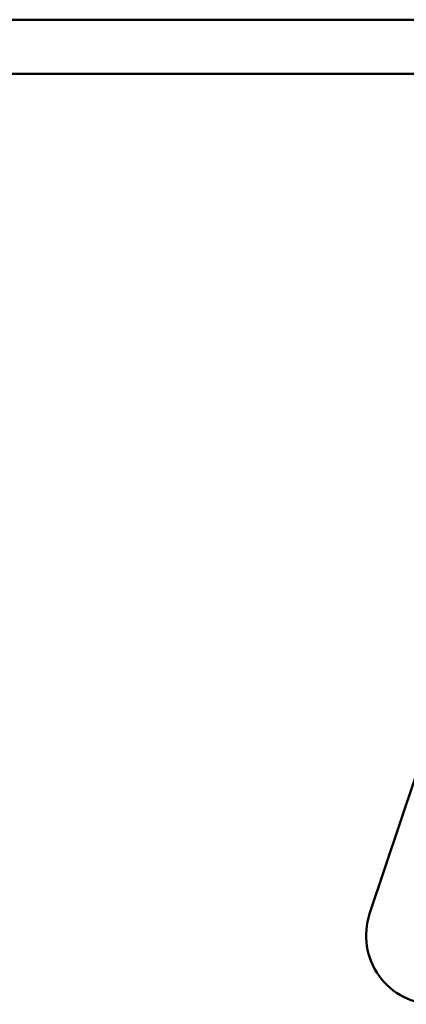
# Model space of a CAD drawing. Header units: inches. Extents: x 1.3 to 22.7, y 0.2 to 18.2.
# Tile 46 of 65: x 19.524 to 19.703, y 3.062 to 3.518. Entities that reach past the tile are written whole.
import ezdxf

# ---------------------------------------------------------------- set-up
doc = ezdxf.new("R2010")
doc.units = ezdxf.units.IN
doc.header["$LTSCALE"] = 0.8333333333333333
doc.header["$MEASUREMENT"] = 0
doc.layers.add('Visible (ANSI)', color=7, linetype='Continuous', lineweight=50)

msp = doc.modelspace()

# ---------------------------------------------------------------- linework, layer by layer
at = {"layer": 'Visible (ANSI)'}
for p, q in [((20.94051987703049, 3.51761044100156), (15.32218654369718, 3.517610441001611)), ((15.32218654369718, 3.492610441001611), (20.94051987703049, 3.49261044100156)), ((19.68567815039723, 3.103689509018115), (19.78026138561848, 3.386989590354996))]:
    msp.add_line(p, q, dxfattribs=at)
msp.add_arc((19.71579159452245, 3.093635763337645), 0.0317473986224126, 161.5377753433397, 270, dxfattribs=at)

doc.saveas('drawing.dxf')
